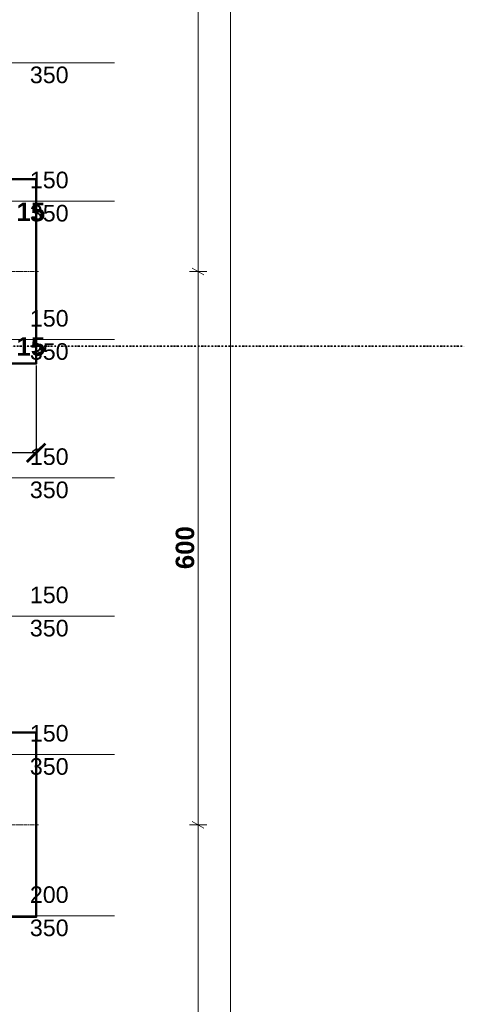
# Model space of a CAD drawing. Extents: x -7314 to 11761, y 144 to 9383.
# Tile 46 of 193: x 3420 to 3902, y 1792 to 2860. Entities that reach past the tile are written whole.
import ezdxf
from ezdxf.xclip import XClip

# ---------------------------------------------------------------- set-up
doc = ezdxf.new("R2010")
doc.units = 0
doc.header["$MEASUREMENT"] = 0
doc.header["$XCLIPFRAME"] = 0
doc.linetypes.add('Krawędzie ukryte', pattern=[68, 48, -20])
doc.linetypes.add('Kropki i Kreski', pattern=[144, 72, -36, 0, -36])
for name, color, linetype in [('FORMA - Arch 01 - 220-A Ściany', 7, 'Continuous'), ('FORMA - Arch 01 - 410-K Osie', 7, 'Continuous'), ('FORMA - Arch 01 - PZT-5 Opisy ogólne', 7, 'Continuous'), ('FORMA - Arch 04 - Wymiary ogólne', 7, 'Continuous')]:
    doc.layers.add(name, color=color, linetype=linetype)
doc.styles.add('STYL_AUTOMATYCZNY_2', font='arial.ttf')
doc.styles.add('STYL_AUTOMATYCZNY_9', font='arial.ttf')
doc.dimstyles.get("Standard").update_dxf_attribs({"dimtxt": 0.18, "dimasz": 0.18, "dimexe": 0.18, "dimexo": 0.0625, "dimgap": 0.09, "dimtad": 0, "dimtih": 1, "dimtoh": 1, "dimdec": 4, "dimzin": 0, "dimdsep": 46, "dimtxsty": 'Standard', "dimcen": 0.09, "dimadec": 0, "dimazin": 0, "dimtfac": 1, "dimtdec": 4, "dimtofl": 0, "dimtmove": 0, "dimatfit": 3, "dimfxl": 1, "dimtolj": 1, "dimtzin": 0, "dimarcsym": 0})

# ---------------------------------------------------------------- blocks, each defined once
blk = doc.blocks.new('Rysunek_1_1', base_point=(4185.3, -5972.4))
at = {"layer": 'FORMA - Arch 01 - 220-A Ściany', "color": 7, "linetype": 'Continuous', "lineweight": 15, "ltscale": 0.025}
for p, q in [((3523, 2813.1), (3362.1, 2813.1)), ((3523, 2663.1), (3362.1, 2663.1)), ((3523, 2513.1), (3362.1, 2513.1)), ((3523, 2363.1), (3362.1, 2363.1)), ((3523, 2213.1), (3362.1, 2213.1)), ((3523, 2063.1), (3362.1, 2063.1)), ((3523, 1888.1), (3362.1, 1888.1))]:
    blk.add_line(p, q, dxfattribs=at)
at = {"layer": 'FORMA - Arch 01 - 410-K Osie', "color": 7, "linetype": 'Krawędzie ukryte', "lineweight": 13, "ltscale": 0.025}
for p, q in [((3420.8, 2586.9), (587.6, 2586.9)), ((3420.8, 2586.9), (3440.7, 2586.9)), ((3420.8, 1986.9), (587.6, 1986.9)), ((3420.8, 1986.9), (3440.7, 1986.9))]:
    blk.add_line(p, q, dxfattribs=at)
at = {"layer": 'FORMA - Arch 01 - PZT-5 Opisy ogólne', "color": 7, "linetype": 'Kropki i Kreski', "lineweight": 35, "ltscale": 0.025}
blk.add_line((701.2, 2506), (3901.9, 2506), dxfattribs=at)
at = {"layer": 'FORMA - Arch 04 - Wymiary ogólne', "color": 154, "linetype": 'Continuous', "lineweight": 13, "ltscale": 0.025}
for p, q in [((3648.5, 718.9), (3648.5, 5986.9)), ((3613.5, 2586.9), (3613.5, 3186.9)), ((3622.9, 2586.9), (3604.1, 2586.9)), ((3607.2, 2590.5), (3619.7, 2583.3)), ((3613.5, 1986.9), (3613.5, 2586.9)), ((3622.9, 1986.9), (3604.1, 1986.9)), ((3607.2, 1990.5), (3619.7, 1983.3)), ((3613.5, 1386.9), (3613.5, 1986.9))]:
    blk.add_line(p, q, dxfattribs=at)
at = {"layer": 'FORMA - Arch 01 - 220-A Ściany', "color": 7, "linetype": 'Continuous', "lineweight": 13, "char_height": 18, "attachment_point": 7, "style": 'STYL_AUTOMATYCZNY_2'}
for s, insert in [('\\A1;{\\pql;\\pt0;\\fArial|b0|i0|c238|p0;\\W1.000000;350\\fArial|b0|i0|c238|p0;\\W1.000000;\\A1{\\H.66x;\\S^  ;}\\fArial|b0|i0|c238|p0;\\W1.000000;\\fArial|b0|i0|c238|p0;\\W1.000000;}', (3431.2, 2785.8)), ('\\A1;{\\pql;\\pt0;\\fArial|b0|i0|c238|p0;\\W1.000000;150\\fArial|b0|i0|c238|p0;\\W1.000000;\\A1{\\H.66x;\\S^  ;}\\fArial|b0|i0|c238|p0;\\W1.000000;\\fArial|b0|i0|c238|p0;\\W1.000000;}', (3431.2, 2671.8)), ('\\A1;{\\pql;\\pt0;\\fArial|b0|i0|c238|p0;\\W1.000000;350\\fArial|b0|i0|c238|p0;\\W1.000000;\\A1{\\H.66x;\\S^  ;}\\fArial|b0|i0|c238|p0;\\W1.000000;\\fArial|b0|i0|c238|p0;\\W1.000000;}', (3431.2, 2635.8)), ('\\A1;{\\pql;\\pt0;\\fArial|b0|i0|c238|p0;\\W1.000000;150\\fArial|b0|i0|c238|p0;\\W1.000000;\\A1{\\H.66x;\\S^  ;}\\fArial|b0|i0|c238|p0;\\W1.000000;\\fArial|b0|i0|c238|p0;\\W1.000000;}', (3431.2, 2521.8)), ('\\A1;{\\pql;\\pt0;\\fArial|b0|i0|c238|p0;\\W1.000000;350\\fArial|b0|i0|c238|p0;\\W1.000000;\\A1{\\H.66x;\\S^  ;}\\fArial|b0|i0|c238|p0;\\W1.000000;\\fArial|b0|i0|c238|p0;\\W1.000000;}', (3431.2, 2485.8)), ('\\A1;{\\pql;\\pt0;\\fArial|b0|i0|c238|p0;\\W1.000000;150\\fArial|b0|i0|c238|p0;\\W1.000000;\\A1{\\H.66x;\\S^  ;}\\fArial|b0|i0|c238|p0;\\W1.000000;\\fArial|b0|i0|c238|p0;\\W1.000000;}', (3431.2, 2371.8)), ('\\A1;{\\pql;\\pt0;\\fArial|b0|i0|c238|p0;\\W1.000000;350\\fArial|b0|i0|c238|p0;\\W1.000000;\\A1{\\H.66x;\\S^  ;}\\fArial|b0|i0|c238|p0;\\W1.000000;\\fArial|b0|i0|c238|p0;\\W1.000000;}', (3431.2, 2335.8)), ('\\A1;{\\pql;\\pt0;\\fArial|b0|i0|c238|p0;\\W1.000000;150\\fArial|b0|i0|c238|p0;\\W1.000000;\\A1{\\H.66x;\\S^  ;}\\fArial|b0|i0|c238|p0;\\W1.000000;\\fArial|b0|i0|c238|p0;\\W1.000000;}', (3431.2, 2221.8)), ('\\A1;{\\pql;\\pt0;\\fArial|b0|i0|c238|p0;\\W1.000000;350\\fArial|b0|i0|c238|p0;\\W1.000000;\\A1{\\H.66x;\\S^  ;}\\fArial|b0|i0|c238|p0;\\W1.000000;\\fArial|b0|i0|c238|p0;\\W1.000000;}', (3431.2, 2185.8)), ('\\A1;{\\pql;\\pt0;\\fArial|b0|i0|c238|p0;\\W1.000000;150\\fArial|b0|i0|c238|p0;\\W1.000000;\\A1{\\H.66x;\\S^  ;}\\fArial|b0|i0|c238|p0;\\W1.000000;\\fArial|b0|i0|c238|p0;\\W1.000000;}', (3431.2, 2071.8)), ('\\A1;{\\pql;\\pt0;\\fArial|b0|i0|c238|p0;\\W1.000000;350\\fArial|b0|i0|c238|p0;\\W1.000000;\\A1{\\H.66x;\\S^  ;}\\fArial|b0|i0|c238|p0;\\W1.000000;\\fArial|b0|i0|c238|p0;\\W1.000000;}', (3431.2, 2035.8)), ('\\A1;{\\pql;\\pt0;\\fArial|b0|i0|c238|p0;\\W1.000000;200\\fArial|b0|i0|c238|p0;\\W1.000000;\\A1{\\H.66x;\\S^  ;}\\fArial|b0|i0|c238|p0;\\W1.000000;\\fArial|b0|i0|c238|p0;\\W1.000000;}', (3431.2, 1896.8)), ('\\A1;{\\pql;\\pt0;\\fArial|b0|i0|c238|p0;\\W1.000000;350\\fArial|b0|i0|c238|p0;\\W1.000000;\\A1{\\H.66x;\\S^  ;}\\fArial|b0|i0|c238|p0;\\W1.000000;\\fArial|b0|i0|c238|p0;\\W1.000000;}', (3431.2, 1860.8))]:
    blk.add_mtext(s, dxfattribs=dict(at, insert=insert))
at = {"layer": 'FORMA - Arch 04 - Wymiary ogólne', "color": 154, "linetype": 'Continuous', "lineweight": 13, "char_height": 20, "width": 30.509, "attachment_point": 7, "style": 'STYL_AUTOMATYCZNY_9'}
for insert in [(3416.7, 2641.2), (3416.7, 2495.2)]:
    blk.add_mtext('\\A1;{\\pql;\\fArial|b1|i0|c238|p0;\\W1.000000;15}', dxfattribs=dict(at, insert=insert))
at = {"layer": 'FORMA - Arch 04 - Wymiary ogólne', "color": 154, "linetype": 'Continuous', "lineweight": 13, "insert": (3609.5, 2264), "char_height": 20, "width": 45.763, "attachment_point": 7, "rotation": 90, "style": 'STYL_AUTOMATYCZNY_9'}
blk.add_mtext('\\A1;{\\pql;\\fArial|b1|i0|c238|p0;\\W1.000000;600}', dxfattribs=at)
blk = doc.blocks.new('_ArchTick')
at = {"color": 0, "linetype": 'ByBlock', "transparency": 16777216, "const_width": 0.15}
blk.add_lwpolyline([(-0.5, -0.5), (0.5, 0.5)], dxfattribs=at)
blk = doc.blocks.new('*D447')
at = {"color": 0, "lineweight": -2}
for p, q in [((3188, 2484.9), (3188, 2390)), ((3438, 2484.9), (3438, 2390)), ((3188, 2390.2), (3269.8, 2390.2)), ((3438, 2390.2), (3356.3, 2390.2))]:
    blk.add_line(p, q, dxfattribs=at)
at = {"layer": 'Defpoints', "color": 0}
for p in [(3188, 2486.9), (3438, 2486.9), (3438, 2390.2)]:
    blk.add_point(p, dxfattribs=at)
at = {"color": 0, "linetype": 'ByBlock', "lineweight": -2, "xscale": 20, "yscale": 20, "zscale": 20, "rotation": 180}
blk.add_blockref('_ArchTick', (3188, 2390.2), dxfattribs=at)
at = {"color": 0, "linetype": 'ByBlock', "lineweight": -2, "xscale": 20, "yscale": 20, "zscale": 20}
blk.add_blockref('_ArchTick', (3438, 2390.2), dxfattribs=at)
at = {"color": 1, "lineweight": 20, "insert": (3313, 2390.2), "char_height": 20, "attachment_point": 5, "style": 'STYL_AUTOMATYCZNY_2'}
blk.add_mtext('\\A1;250', dxfattribs=at)

msp = doc.modelspace()

# ---------------------------------------------------------------- block references
at = {"lineweight": 20}
ref = msp.add_blockref('Rysunek_1_1', (4185.29965, -5972.39804), dxfattribs=at)
XClip(ref).set_block_clipping_path([(254.0251470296, 246.5573808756), (9689.7973583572, 9358.9497337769)])

# ---------------------------------------------------------------- next in the draw order: linework, layer by layer
at = {"lineweight": 50}
for points in [[(3188.04064, 2686.89682), (3438.04064, 2686.89682), (3438.04064, 2486.89682), (3188.04064, 2486.89682), (3188.04064, 2686.89682)], [(3188.04065, 2086.89689), (3438.04065, 2086.89689), (3438.04065, 1886.89689), (3188.04065, 1886.89689), (3188.04065, 2086.89689)]]:
    msp.add_lwpolyline(points, dxfattribs=at)

# ---------------------------------------------------------------- next in the draw order: dimensions: what is measured, and where the dimension line sits
at = {"lineweight": 20}
dim = msp.add_linear_dim(base=(3438.04064, 2390.19649), p1=(3188.04064, 2486.89682), p2=(3438.04064, 2486.89682), dimstyle='Standard', override={"dimtxt": 20, "dimasz": 20, "dimexo": 2, "dimgap": 21, "dimdec": 0, "dimtxsty": 'STYL_AUTOMATYCZNY_2', "dimblk1": 'ArchTick', "dimblk2": 'ArchTick', "dimsah": 1, "dimclrt": 1}, dxfattribs=at)
dim.commit()
dim.dimension.update_dxf_attribs({"geometry": '*D447', "text_midpoint": (3313.04064, 2390.19649), "text_rotation": 360})

doc.saveas('drawing.dxf')
